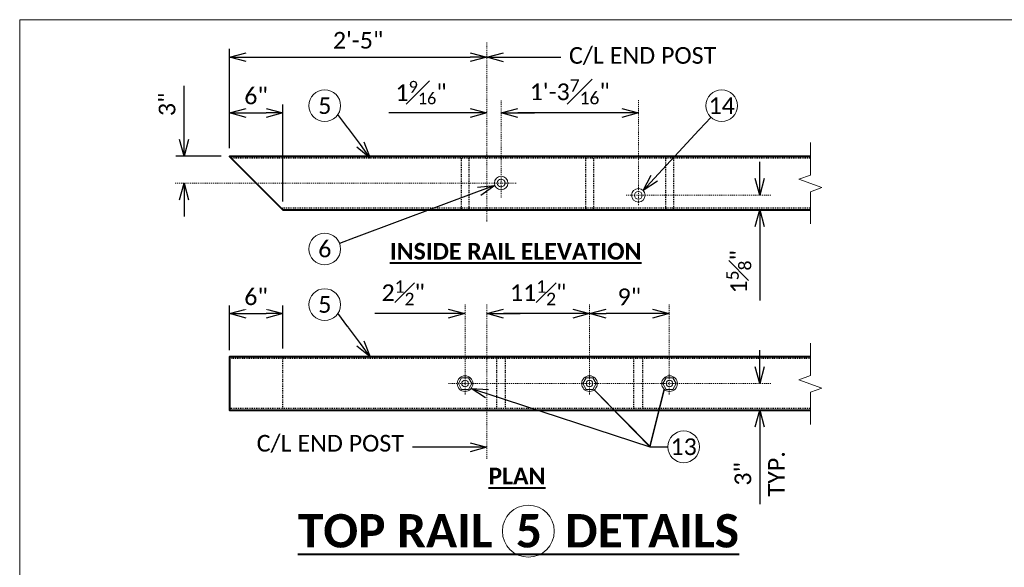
# Model space of a CAD drawing. Extents: x -1150 to 724, y -518 to -203.
# Tile 6 of 14: x -63 to 48, y -265 to -203. Entities that reach past the tile are written whole.
import ezdxf
from ezdxf import colors
from ezdxf.entities.mleader import LeaderData, LeaderLine
from ezdxf.math import Vec2, Vec3

# ---------------------------------------------------------------- set-up
doc = ezdxf.new("R2010")
doc.units = 0
doc.header["$MEASUREMENT"] = 0
doc.linetypes.add('Wisdot2', pattern=[0.125, 0.0625, -0.0625])
doc.linetypes.add('Wisdot4', pattern=[0.28125, 0.125, -0.0625, 0.03125, -0.0625])
for name, color, linetype, lineweight in [('B_ANNO_BREAK', 7, 'Continuous', 18), ('B_ANNO_DIM', 7, 'Continuous', 18), ('B_ANNO_SYMB', 7, 'Continuous', 18), ('B_ANNO_TEXT', 7, 'Continuous', 18), ('B_ANNO_TEXT_TITLE', 7, 'Continuous', 40), ('B_CNTR', 1, 'Wisdot4', 18), ('B_DETAIL_HIDDEN', 7, 'Wisdot2', 25), ('B_DETAIL_OBJ', 7, 'Continuous', 40), ('B_STEEL', 92, 'Continuous', 18), ('B_STEEL_BOLT', 3, 'Continuous', 18)]:
    doc.layers.add(name, color=color, linetype=linetype, lineweight=lineweight)
doc.layers.add('B_ANNO_NOPLOT', color=47, linetype='Continuous', lineweight=18, plot=False)
doc.styles.add('Annotative', font='calibri.ttf', dxfattribs={"height": 0.0625})
doc.styles.get("Standard").update_dxf_attribs({"font": 'calibri.ttf'})
doc.styles.add('Subtitle', font='calibrib.ttf', dxfattribs={"height": 0.0625})
doc.styles.add('Title', font='calibrib.ttf', dxfattribs={"height": 0.125})
doc.dimstyles.new('Annotative', dxfattribs={"dimscale": 0, "dimtxt": 0.0625, "dimasz": 0.0625, "dimexe": 0.03125, "dimexo": 0.03125, "dimgap": 0.03125, "dimtad": 1, "dimdec": 3, "dimzin": 3, "dimdsep": 46, "dimlunit": 4, "dimtxsty": 'Standard', "dimblk": 'OPEN30', "dimcen": 0.03125, "dimaunit": 1, "dimadec": 0, "dimazin": 3, "dimtfac": 0.75, "dimtdec": 3, "dimtofl": 0, "dimtmove": 0, "dimatfit": 3, "dimldrblk": 'OPEN30', "dimfxl": 1, "dimtfill": 1, "dimfrac": 1, "dimtolj": 1, "dimtzin": 0, "dimarcsym": 0})

# ---------------------------------------------------------------- blocks, each defined once
blk = doc.blocks.new('AnonymousCell40')
at = {"layer": 'B_STEEL'}
for radius in [0.759, 0.438]:
    blk.add_circle((0, 0), radius, dxfattribs=at)
blk = doc.blocks.new('_Open30')
at = {"color": 0, "linetype": 'ByBlock', "lineweight": -2}
for p, q in [((-1, 0.268), (0, 0)), ((0, 0), (-1, -0.268)), ((0, 0), (-1, 0))]:
    blk.add_line(p, q, dxfattribs=at)
blk = doc.blocks.new('*D280')
at = {"layer": 'B_ANNO_DIM', "color": 0, "lineweight": -2, "transparency": 16777216}
for p, q in [((23.58, 277.86), (23.58, 282.9)), ((29.58, 278.05), (29.58, 282.9)), ((25.46, 281.97), (27.71, 281.97))]:
    blk.add_line(p, q, dxfattribs=at)
at = {"layer": 'Defpoints', "color": 0, "transparency": 16777216}
for p in [(29.58, 281.97), (23.58, 276.93), (29.58, 277.11)]:
    blk.add_point(p, dxfattribs=at)
at = {"layer": 'B_ANNO_DIM', "color": 0, "lineweight": -2, "transparency": 16777216, "xscale": 1.875, "yscale": 1.875, "zscale": 1.875, "rotation": 180}
blk.add_blockref('_Open30', (23.58, 281.97), dxfattribs=at)
at = {"layer": 'B_ANNO_DIM', "color": 0, "lineweight": -2, "transparency": 16777216, "xscale": 1.875, "yscale": 1.875, "zscale": 1.875}
blk.add_blockref('_Open30', (29.58, 281.97), dxfattribs=at)
at = {"layer": 'B_ANNO_DIM', "color": 0, "transparency": 16777216, "insert": (26.58, 283.86), "char_height": 1.875, "attachment_point": 5, "bg_fill": 3, "box_fill_scale": 1.25, "bg_fill_color": 256, "bg_fill_true_color": 13158600, "bg_fill_transparency": 0}
blk.add_mtext('\\A1;6"', dxfattribs=at)
blk = doc.blocks.new('*D283')
at = {"layer": 'B_ANNO_DIM', "color": 0, "lineweight": -2, "transparency": 16777216}
for p, q in [((18.48, 301.52), (18.48, 307.58)), ((22.65, 299.65), (17.54, 299.65)), ((18.48, 294.77), (18.48, 292.9))]:
    blk.add_line(p, q, dxfattribs=at)
at = {"layer": 'Defpoints', "color": 0, "transparency": 16777216}
for p in [(23.58, 299.65), (18.48, 296.65), (18.48, 296.65)]:
    blk.add_point(p, dxfattribs=at)
at = {"layer": 'B_ANNO_DIM', "color": 0, "lineweight": -2, "transparency": 16777216, "xscale": 1.875, "yscale": 1.875, "zscale": 1.875}
for p, rotation in [((18.48, 299.65), 270), ((18.48, 296.65), 90)]:
    blk.add_blockref('_Open30', p, dxfattribs=dict(at, rotation=rotation))
at = {"layer": 'B_ANNO_DIM', "color": 0, "transparency": 16777216, "insert": (16.58, 305.49), "char_height": 1.875, "attachment_point": 5, "rotation": 90, "bg_fill": 3, "box_fill_scale": 1.25, "bg_fill_color": 256, "bg_fill_true_color": 13158600, "bg_fill_transparency": 0}
blk.add_mtext('\\A1;3"', dxfattribs=at)
blk = doc.blocks.new('*D274')
at = {"layer": 'B_ANNO_DIM', "color": 0, "lineweight": -2, "transparency": 16777216}
for p, q in [((29.58, 294.58), (29.58, 305.47)), ((25.46, 304.53), (27.71, 304.53))]:
    blk.add_line(p, q, dxfattribs=at)
at = {"layer": 'Defpoints', "color": 0, "transparency": 16777216}
for p in [(23.58, 304.53), (29.58, 304.53), (29.58, 293.65)]:
    blk.add_point(p, dxfattribs=at)
at = {"layer": 'B_ANNO_DIM', "color": 0, "lineweight": -2, "transparency": 16777216, "xscale": 1.875, "yscale": 1.875, "zscale": 1.875, "rotation": 180}
blk.add_blockref('_Open30', (23.58, 304.53), dxfattribs=at)
at = {"layer": 'B_ANNO_DIM', "color": 0, "lineweight": -2, "transparency": 16777216, "xscale": 1.875, "yscale": 1.875, "zscale": 1.875}
blk.add_blockref('_Open30', (29.58, 304.53), dxfattribs=at)
at = {"layer": 'B_ANNO_DIM', "color": 0, "transparency": 16777216, "insert": (26.58, 306.43), "char_height": 1.875, "attachment_point": 5, "bg_fill": 3, "box_fill_scale": 1.25, "bg_fill_color": 256, "bg_fill_true_color": 13158600, "bg_fill_transparency": 0}
blk.add_mtext('\\A1;6"', dxfattribs=at)
blk = doc.blocks.new('*D284')
at = {"layer": 'B_ANNO_DIM', "color": 0, "lineweight": -2, "transparency": 16777216}
for p, q in [((50.66, 304.53), (41.5, 304.53)), ((56.02, 304.53), (57.9, 304.53))]:
    blk.add_line(p, q, dxfattribs=at)
at = {"layer": 'Defpoints', "color": 0, "transparency": 16777216}
for p in [(52.54, 304.53), (52.54, 304.53), (54.15, 304.53)]:
    blk.add_point(p, dxfattribs=at)
at = {"layer": 'B_ANNO_DIM', "color": 0, "lineweight": -2, "transparency": 16777216, "xscale": 1.875, "yscale": 1.875, "zscale": 1.875}
blk.add_blockref('_Open30', (52.54, 304.53), dxfattribs=at)
at = {"layer": 'B_ANNO_DIM', "color": 0, "lineweight": -2, "transparency": 16777216, "xscale": 1.875, "yscale": 1.875, "zscale": 1.875, "rotation": 180}
blk.add_blockref('_Open30', (54.15, 304.53), dxfattribs=at)
at = {"layer": 'B_ANNO_DIM', "color": 0, "transparency": 16777216, "insert": (45.14, 306.81), "char_height": 1.875, "attachment_point": 5, "bg_fill": 3, "box_fill_scale": 1.25, "bg_fill_color": 256, "bg_fill_true_color": 13158600, "bg_fill_transparency": 0}
blk.add_mtext('\\A1;1{\\H0.7x;\\S9#16;}"', dxfattribs=at)
blk = doc.blocks.new('*D262')
at = {"layer": 'B_ANNO_DIM', "color": 0, "lineweight": -2, "transparency": 16777216}
for p, q in [((23.58, 300.58), (23.58, 311.72)), ((25.46, 310.79), (50.66, 310.79))]:
    blk.add_line(p, q, dxfattribs=at)
at = {"layer": 'Defpoints', "color": 0, "transparency": 16777216}
for p in [(52.54, 310.79), (52.54, 310.79), (23.58, 299.65)]:
    blk.add_point(p, dxfattribs=at)
at = {"layer": 'B_ANNO_DIM', "color": 0, "lineweight": -2, "transparency": 16777216, "xscale": 1.875, "yscale": 1.875, "zscale": 1.875, "rotation": 180}
blk.add_blockref('_Open30', (23.58, 310.79), dxfattribs=at)
at = {"layer": 'B_ANNO_DIM', "color": 0, "lineweight": -2, "transparency": 16777216, "xscale": 1.875, "yscale": 1.875, "zscale": 1.875}
blk.add_blockref('_Open30', (52.54, 310.79), dxfattribs=at)
at = {"layer": 'B_ANNO_DIM', "color": 0, "transparency": 16777216, "insert": (38.06, 312.68), "char_height": 1.875, "attachment_point": 5, "bg_fill": 3, "box_fill_scale": 1.25, "bg_fill_color": 256, "bg_fill_true_color": 13158600, "bg_fill_transparency": 0}
blk.add_mtext('\\A1;2\'-5"', dxfattribs=at)
blk = doc.blocks.new('AnonymousCell61')
at = {"layer": 'B_STEEL_BOLT', "flags": 128}
blk.add_lwpolyline([(-0.75, 0), (-0.38, 0.65), (0.38, 0.65), (0.75, 0), (0.38, -0.65), (-0.38, -0.65), (-0.75, 0)], dxfattribs=at)
at = {"layer": 'B_STEEL_BOLT'}
for radius in [0.879, 0.375]:
    blk.add_circle((0, 0), radius, dxfattribs=at)
blk = doc.blocks.new('*D139')
at = {"layer": 'B_ANNO_DIM', "color": 0, "lineweight": -2, "transparency": 16777216}
blk.add_line((71.17, 281.97), (65.96, 281.97), dxfattribs=at)
at = {"layer": 'Defpoints', "color": 0, "transparency": 16777216}
for p in [(64.08, 281.97), (64.08, 281.97), (73.04, 281.97)]:
    blk.add_point(p, dxfattribs=at)
at = {"layer": 'B_ANNO_DIM', "color": 0, "lineweight": -2, "transparency": 16777216, "xscale": 1.875, "yscale": 1.875, "zscale": 1.875, "rotation": 180}
blk.add_blockref('_Open30', (64.08, 281.97), dxfattribs=at)
at = {"layer": 'B_ANNO_DIM', "color": 0, "lineweight": -2, "transparency": 16777216, "xscale": 1.875, "yscale": 1.875, "zscale": 1.875}
blk.add_blockref('_Open30', (73.04, 281.97), dxfattribs=at)
at = {"layer": 'B_ANNO_DIM', "color": 0, "transparency": 16777216, "insert": (68.56, 283.86), "char_height": 1.875, "attachment_point": 5, "bg_fill": 3, "box_fill_scale": 1.25, "bg_fill_color": 256, "bg_fill_true_color": 13158600, "bg_fill_transparency": 0}
blk.add_mtext('\\A1;9"', dxfattribs=at)
blk = doc.blocks.new('*D140')
at = {"layer": 'B_ANNO_DIM', "color": 0, "lineweight": -2, "transparency": 16777216}
blk.add_line((62.21, 281.97), (54.41, 281.97), dxfattribs=at)
at = {"layer": 'Defpoints', "color": 0, "transparency": 16777216}
for p in [(52.54, 281.97), (52.54, 281.97), (64.08, 281.97)]:
    blk.add_point(p, dxfattribs=at)
at = {"layer": 'B_ANNO_DIM', "color": 0, "lineweight": -2, "transparency": 16777216, "xscale": 1.875, "yscale": 1.875, "zscale": 1.875, "rotation": 180}
blk.add_blockref('_Open30', (52.54, 281.97), dxfattribs=at)
at = {"layer": 'B_ANNO_DIM', "color": 0, "lineweight": -2, "transparency": 16777216, "xscale": 1.875, "yscale": 1.875, "zscale": 1.875}
blk.add_blockref('_Open30', (64.08, 281.97), dxfattribs=at)
at = {"layer": 'B_ANNO_DIM', "color": 0, "transparency": 16777216, "insert": (58.31, 284.32), "char_height": 1.875, "attachment_point": 5, "bg_fill": 3, "box_fill_scale": 1.25, "bg_fill_color": 256, "bg_fill_true_color": 13158600, "bg_fill_transparency": 0}
blk.add_mtext('\\A1;11{\\H0.75x;\\S1#2;}"', dxfattribs=at)
blk = doc.blocks.new('*D131')
at = {"layer": 'B_ANNO_DIM', "color": 0, "lineweight": -2, "transparency": 16777216}
for p, q in [((48.21, 281.97), (39.93, 281.97)), ((54.41, 281.97), (56.29, 281.97))]:
    blk.add_line(p, q, dxfattribs=at)
at = {"layer": 'Defpoints', "color": 0, "transparency": 16777216}
for p in [(50.08, 281.97), (50.08, 281.97), (52.54, 281.97)]:
    blk.add_point(p, dxfattribs=at)
at = {"layer": 'B_ANNO_DIM', "color": 0, "lineweight": -2, "transparency": 16777216, "xscale": 1.875, "yscale": 1.875, "zscale": 1.875}
blk.add_blockref('_Open30', (50.08, 281.97), dxfattribs=at)
at = {"layer": 'B_ANNO_DIM', "color": 0, "lineweight": -2, "transparency": 16777216, "xscale": 1.875, "yscale": 1.875, "zscale": 1.875, "rotation": 180}
blk.add_blockref('_Open30', (52.54, 281.97), dxfattribs=at)
at = {"layer": 'B_ANNO_DIM', "color": 0, "transparency": 16777216, "insert": (43.13, 284.32), "char_height": 1.875, "attachment_point": 5, "bg_fill": 3, "box_fill_scale": 1.25, "bg_fill_color": 256, "bg_fill_true_color": 13158600, "bg_fill_transparency": 0}
blk.add_mtext('\\A1;2{\\H0.75x;\\S1#2;}"', dxfattribs=at)
blk = doc.blocks.new('*D110')
at = {"layer": 'B_ANNO_DIM', "color": 0, "lineweight": -2, "transparency": 16777216}
for p, q in [((83.23, 276), (83.23, 277.87)), ((82.49, 271.11), (82.3, 271.11)), ((83.23, 269.24), (83.23, 260.58))]:
    blk.add_line(p, q, dxfattribs=at)
at = {"layer": 'Defpoints', "color": 0, "transparency": 16777216}
for p in [(83.23, 274.12), (83.23, 274.12), (83.43, 271.11)]:
    blk.add_point(p, dxfattribs=at)
at = {"layer": 'B_ANNO_DIM', "color": 0, "lineweight": -2, "transparency": 16777216, "xscale": 1.875, "yscale": 1.875, "zscale": 1.875}
for p, rotation in [((83.23, 274.12), 270), ((83.23, 271.11), 90)]:
    blk.add_blockref('_Open30', p, dxfattribs=dict(at, rotation=rotation))
at = {"layer": 'B_ANNO_DIM', "color": 0, "transparency": 16777216, "char_height": 1.875, "attachment_point": 5, "rotation": 90, "bg_fill": 3, "box_fill_scale": 1.25, "bg_fill_color": 256, "bg_fill_true_color": 13158600, "bg_fill_transparency": 0}
for s, insert in [('\\A1;TYP.', (85.11, 263.97)), ('\\A1;3"', (81.34, 263.97))]:
    blk.add_mtext(s, dxfattribs=dict(at, insert=insert))
blk = doc.blocks.new('*D115')
at = {"layer": 'B_ANNO_DIM', "color": 0, "lineweight": -2, "transparency": 16777216}
blk.add_line((67.71, 304.53), (56.02, 304.53), dxfattribs=at)
at = {"layer": 'Defpoints', "color": 0, "transparency": 16777216}
for p in [(54.15, 304.53), (54.15, 304.53), (69.58, 304.53)]:
    blk.add_point(p, dxfattribs=at)
at = {"layer": 'B_ANNO_DIM', "color": 0, "lineweight": -2, "transparency": 16777216, "xscale": 1.875, "yscale": 1.875, "zscale": 1.875, "rotation": 180}
blk.add_blockref('_Open30', (54.15, 304.53), dxfattribs=at)
at = {"layer": 'B_ANNO_DIM', "color": 0, "lineweight": -2, "transparency": 16777216, "xscale": 1.875, "yscale": 1.875, "zscale": 1.875}
blk.add_blockref('_Open30', (69.58, 304.53), dxfattribs=at)
at = {"layer": 'B_ANNO_DIM', "color": 0, "transparency": 16777216, "insert": (61.86, 306.9), "char_height": 1.875, "attachment_point": 5, "bg_fill": 3, "box_fill_scale": 1.25, "bg_fill_color": 256, "bg_fill_true_color": 13158600, "bg_fill_transparency": 0}
blk.add_mtext('\\A1;1\'-3{\\H0.75x;\\S7#16;}"', dxfattribs=at)
blk = doc.blocks.new('*D111')
at = {"layer": 'B_ANNO_DIM', "color": 0, "lineweight": -2, "transparency": 16777216}
for p, q in [((83.23, 297.15), (83.23, 299.02)), ((83.23, 291.77), (83.23, 283.44))]:
    blk.add_line(p, q, dxfattribs=at)
at = {"layer": 'Defpoints', "color": 0, "transparency": 16777216}
for p in [(83.23, 295.27), (83.23, 293.65), (83.23, 293.65)]:
    blk.add_point(p, dxfattribs=at)
at = {"layer": 'B_ANNO_DIM', "color": 0, "lineweight": -2, "transparency": 16777216, "xscale": 1.875, "yscale": 1.875, "zscale": 1.875}
for p, rotation in [((83.23, 295.27), 270), ((83.23, 293.65), 90)]:
    blk.add_blockref('_Open30', p, dxfattribs=dict(at, rotation=rotation))
at = {"layer": 'B_ANNO_DIM', "color": 0, "transparency": 16777216, "insert": (80.87, 286.67), "char_height": 1.875, "attachment_point": 5, "rotation": 90, "bg_fill": 3, "box_fill_scale": 1.25, "bg_fill_color": 256, "bg_fill_true_color": 13158600, "bg_fill_transparency": 0}
blk.add_mtext('\\A1;1{\\H0.75x;\\S5#8;}"', dxfattribs=at)
blk = doc.blocks.new('*U96')
at = {"layer": 'B_ANNO_NOPLOT', "flags": 128}
blk.add_lwpolyline([(0, 0), (0, 315), (404.91, 315), (404.91, 298.57), (472.5, 298.57), (472.5, 50.62), (395.71, 50.62), (395.71, 0)], close=True, dxfattribs=at)
at = {"layer": 'B_ANNO_TEXT', "style": 'Annotative'}
blk.add_attdef('SHT#', (411.47, 177.13), '', height=1.88, dxfattribs=at)
blk = doc.blocks.new('*U259')
at = {"layer": 'B_ANNO_BREAK', "flags": 128}
for points in [[(88.92455, 292.06163), (88.92455, 295.66903), (90.21324, 296.13807), (87.63587, 297.07616), (88.92455, 297.5452), (88.92455, 301.19412)], [(88.92455, 269.52915), (88.92455, 273.13654), (90.21324, 273.60559), (87.63587, 274.54367), (88.92455, 275.01272), (88.92455, 278.66164)]]:
    blk.add_lwpolyline(points, dxfattribs=at)
at = {"layer": 'B_ANNO_NOPLOT', "flags": 128}
blk.add_lwpolyline([(0, 0), (0, 315), (404.90958, 315), (404.90958, 298.56895), (472.5, 298.56895), (472.5, 50.62451), (395.71344, 50.62451), (395.71344, 0)], close=True, dxfattribs=at)
at = {"layer": 'B_ANNO_SYMB'}
for centre, radius in [((34.31217, 305.3369), 1.78191), ((34.31217, 289.23218), 1.78191), ((34.31217, 282.99192), 1.78191), ((57.20278, 257.53059), 2.92126)]:
    blk.add_circle(centre, radius, dxfattribs=at)
at = {"layer": 'B_CNTR'}
for p, q in [((52.53874, 312.43457), (52.53874, 292.29731)), ((54.14595, 295.01493), (54.14595, 305.94095)), ((55.84381, 296.6468), (17.42183, 296.6468)), ((52.53874, 265.66779), (52.53874, 283.08447))]:
    blk.add_line(p, q, dxfattribs=at)
at = {"layer": 'B_DETAIL_HIDDEN', "ltscale": 0.75}
for p, q in [((88.85553, 299.4593), (23.77095, 299.4593)), ((88.92455, 276.92682), (23.58345, 276.92682)), ((29.58345, 271.11432), (29.58345, 277.11432)), ((53.6441, 271.11432), (53.6441, 277.11432)), ((54.6441, 271.11432), (54.6441, 277.11432)), ((88.85553, 271.30182), (23.58345, 271.30182))]:
    blk.add_line(p, q, dxfattribs=at)
at = {"layer": 'B_DETAIL_HIDDEN', "ltscale": 0.75, "flags": 128}
blk.add_lwpolyline([(88.85553, 293.8343), (29.39595, 293.8343)], dxfattribs=at)
at = {"layer": 'B_DETAIL_OBJ', "flags": 128}
for points in [[(88.85553, 299.6468), (23.58345, 299.6468), (29.58345, 293.6468), (88.85553, 293.6468)], [(88.92455, 277.11432), (23.58345, 277.11432), (23.58345, 271.11432), (88.92455, 271.11432)]]:
    blk.add_lwpolyline(points, dxfattribs=at)
blk.add_blockref('AnonymousCell40', (54.14592, 296.6471))
at = {"layer": 'B_ANNO_TEXT', "char_height": 1.875, "width": 4.4547783, "attachment_point": 5, "style": 'Annotative'}
for s, insert in [('5', (34.31217, 305.3369)), ('6', (34.31217, 289.23218)), ('5', (34.31217, 282.99192))]:
    blk.add_mtext(s, dxfattribs=dict(at, insert=insert))
at = {"layer": 'B_ANNO_TEXT_TITLE', "attachment_point": 1}
for s, insert, char_height, width, style in [('{\\LINSIDE RAIL ELEVATION}', (41.62932, 289.9205), 1.875, 60.1226988, 'Subtitle'), ('{\\LPLAN}', (52.71598, 264.65952), 1.875, 60.1226988, 'Subtitle'), ('\\pxqc;{\\LTOP RAIL  5  DETAILS}', (13.41722, 259.44345), 3.75, 85.3458693, 'Title')]:
    blk.add_mtext(s, dxfattribs=dict(at, insert=insert, char_height=char_height, width=width, style=style))
at = {"layer": 'B_ANNO_DIM'}
ml = blk.add_multileader_mtext('Standard', dxfattribs=at)
ml.set_content('', color=256)
ml.set_leader_properties()
ml.set_arrow_properties(name='OPEN30')
ml.build(insert=Vec2(0, 0))
ml.multileader.update_dxf_attribs({"text_right_attachment_type": 3, "dogleg_length": 0.0625, "arrow_head_size": 1.875, "scale": 30})
ctx = ml.context
ctx.base_point, ctx.scale, ctx.char_height, ctx.arrow_head_size, ctx.landing_gap_size, ctx.plane_origin, ctx.plane_x_axis, ctx.plane_y_axis = Vec3(34.67508, 305.8591), 30, 1.875, 1.875, 0.9375, Vec3(39.27074, 299.67189), Vec3(0.596278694, -0.802777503), Vec3(0.802777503, 0.596278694)
ctx.right_attachment = 3
notes = []
notes.append((ctx, [(0, (1, 1, 0), (36.91112, 302.84868), (-0.596278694, 0.802777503), 1.875, [(0, [(39.42865, 299.4593), (36.97815, 302.75845), (36.93346, 302.8186)], 0, [])])]))
ctx.mtext.insert, ctx.mtext.text_direction, ctx.mtext.rotation, ctx.mtext.flow_direction = Vec3(35.98669, 305.6655), Vec3(0.596278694, -0.802777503), 5.351246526, 5
ml = blk.add_multileader_mtext('Standard', dxfattribs=at)
ml.set_content('', color=256)
ml.set_leader_properties()
ml.set_arrow_properties(name='OPEN30')
ml.build(insert=Vec2(0, 0))
ml.multileader.update_dxf_attribs({"text_right_attachment_type": 3, "dogleg_length": 0.0625, "arrow_head_size": 1.875, "scale": 30})
ctx = ml.context
ctx.base_point, ctx.scale, ctx.char_height, ctx.arrow_head_size, ctx.landing_gap_size, ctx.plane_origin, ctx.plane_x_axis, ctx.plane_y_axis = Vec3(34.22497, 289.19958), 30, 1.875, 1.875, 0.9375, Vec3(41.44424, 291.89842), Vec3(0.936686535, 0.350169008), Vec3(-0.350169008, 0.936686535)
ctx.right_attachment = 3
notes.append((ctx, [(0, (1, 1, 0), (37.73755, 290.51272), (-0.936686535, -0.350169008), 1.875, [(0, [(53.43512, 296.38107), (37.84283, 290.55208), (37.77264, 290.52584)], 0, [])])]))
ctx.mtext.insert, ctx.mtext.text_direction, ctx.mtext.rotation, ctx.mtext.flow_direction = Vec3(34.77483, 290.40601), Vec3(0.936686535, 0.350169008), 0.35775153, 5
ml = blk.add_multileader_mtext('Standard', dxfattribs=at)
ml.set_content('', color=256)
ml.set_leader_properties()
ml.set_arrow_properties(name='OPEN30')
ml.build(insert=Vec2(0, 0))
ml.multileader.update_dxf_attribs({"text_right_attachment_type": 3, "dogleg_length": 0.0625, "arrow_head_size": 1.875, "scale": 30})
ctx = ml.context
ctx.base_point, ctx.scale, ctx.char_height, ctx.arrow_head_size, ctx.landing_gap_size, ctx.plane_origin, ctx.plane_x_axis, ctx.plane_y_axis = Vec3(34.67508, 283.51411), 30, 1.875, 1.875, 0.9375, Vec3(39.27074, 277.32691), Vec3(0.596278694, -0.802777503), Vec3(0.802777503, 0.596278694)
ctx.right_attachment = 3
notes.append((ctx, [(0, (1, 1, 0), (36.91112, 280.5037), (-0.596278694, 0.802777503), 1.875, [(0, [(39.42865, 277.11432), (36.97815, 280.41346), (36.93346, 280.47362)], 0, [])])]))
ctx.mtext.insert, ctx.mtext.text_direction, ctx.mtext.rotation, ctx.mtext.flow_direction = Vec3(35.98669, 283.32052), Vec3(0.596278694, -0.802777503), 5.351246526, 5
ml = blk.add_multileader_mtext('Standard', dxfattribs=at)
ml.set_content('C/L END POST', color=256)
ml.set_leader_properties()
ml.set_arrow_properties(name='OPEN30')
ml.build(insert=Vec2(0, 0))
ml.multileader.update_dxf_attribs({"text_right_attachment_type": 3, "dogleg_length": 0.0625, "arrow_head_size": 1.875, "scale": 30})
ctx = ml.context
ctx.base_point, ctx.scale, ctx.char_height, ctx.arrow_head_size, ctx.landing_gap_size, ctx.plane_origin = Vec3(25.71474, 267.20326), 30, 1.875, 1.875, 0.9375, Vec3(52.53874, 266.96461)
ctx.right_attachment = 3
notes.append((ctx, [(0, (1, 1, 0), (46.04118, 266.95807), (-1, 0), 1.875, [(0, [(52.53874, 266.96461), (47.21502, 266.95807), (46.55767, 266.95807)], 0, [])])]))
ctx.mtext.insert, ctx.mtext.flow_direction = Vec3(26.65224, 268.3434), 5
for ctx, leaders in notes:
    for number, flags, end, landing, length, lines in leaders:
        leader = LeaderData()
        leader.index, (leader.has_last_leader_line, leader.has_dogleg_vector, leader.attachment_direction) = number, flags
        leader.last_leader_point, leader.dogleg_vector, leader.dogleg_length = Vec3(end), Vec3(landing), length
        for number, points, colour, breaks in lines:
            line = LeaderLine()
            line.index, line.vertices, line.color, line.breaks = number, Vec3.list(points), colors.encode_raw_color(colour), breaks
            leader.lines.append(line)
        ctx.leaders.append(leader)
dim = blk.add_linear_dim(base=(52.53874, 304.52927), p1=(54.14595, 304.52927), p2=(52.53874, 304.52927), text='1{\\H0.7x;\\S9#16;}"', dimstyle='Annotative', override={"dimdec": 4}, dxfattribs=at)
dim.commit()
dim.dimension.update_dxf_attribs({"geometry": '*D284', "text_midpoint": (45.14393, 306.81108)})
dim = blk.add_linear_dim(base=(18.47753, 296.6468), p1=(23.58345, 299.6468), p2=(18.47753, 296.6468), angle=90, dimstyle='Annotative', dxfattribs=at)
dim.commit()
dim.dimension.update_dxf_attribs({"geometry": '*D283', "text_midpoint": (18.47753, 305.48887), "dimtype": 160})
dim = blk.add_linear_dim(base=(29.58345, 281.9663), p1=(23.58345, 276.92682), p2=(29.58345, 277.11432), dimstyle='Annotative', dxfattribs=at)
dim.commit()
dim.dimension.update_dxf_attribs({"geometry": '*D280', "text_midpoint": (26.58345, 283.86366)})
dim = blk.add_linear_dim(base=(29.58345, 304.52927), p1=(23.58345, 304.52927), p2=(29.58345, 293.6468), dimstyle='Annotative', dxfattribs=at)
dim.commit()
dim.dimension.update_dxf_attribs({"geometry": '*D274', "text_midpoint": (26.58345, 306.42663)})
dim = blk.add_linear_dim(base=(52.53874, 310.78506), p1=(23.58345, 299.6468), p2=(52.53874, 310.78506), dimstyle='Annotative', dxfattribs=at)
dim.commit()
dim.dimension.update_dxf_attribs({"geometry": '*D262', "text_midpoint": (38.06109, 312.68314)})
ml = blk.add_multileader_mtext('Standard', dxfattribs=at)
ml.set_content('{\\C256;C/L END POST}', color=256)
ml.set_leader_properties()
ml.set_arrow_properties(name='OPEN30')
ml.build(insert=Vec2(0, 0))
ml.multileader.update_dxf_attribs({"text_right_attachment_type": 3, "dogleg_length": 0.0625, "arrow_head_size": 1.875, "scale": 30})
ctx = ml.context
ctx.base_point, ctx.scale, ctx.char_height, ctx.arrow_head_size, ctx.landing_gap_size, ctx.plane_origin = Vec3(60.84076, 310.78506), 30, 1.875, 1.875, 0.9375, Vec3(52.53874, 310.78506)
ctx.right_attachment = 3
notes = []
notes.append((ctx, [(0, (1, 1, 0), (58.96576, 310.78506), (1, 0), 1.875, [(0, [(52.53874, 310.78506), (57.70165, 310.78506), (58.40394, 310.78506)], 0, [])])]))
ctx.mtext.insert, ctx.mtext.flow_direction = Vec3(61.77826, 311.92521), 5
for ctx, leaders in notes:
    for number, flags, end, landing, length, lines in leaders:
        leader = LeaderData()
        leader.index, (leader.has_last_leader_line, leader.has_dogleg_vector, leader.attachment_direction) = number, flags
        leader.last_leader_point, leader.dogleg_vector, leader.dogleg_length = Vec3(end), Vec3(landing), length
        for number, points, colour, breaks in lines:
            line = LeaderLine()
            line.index, line.vertices, line.color, line.breaks = number, Vec3.list(points), colors.encode_raw_color(colour), breaks
            leader.lines.append(line)
        ctx.leaders.append(leader)
blk = doc.blocks.new('*U99')
at = {"layer": 'B_ANNO_NOPLOT', "flags": 128}
blk.add_lwpolyline([(0, 0), (0, 315), (404.90958, 315), (404.90958, 298.56895), (472.5, 298.56895), (472.5, 50.62451), (395.71344, 50.62451), (395.71344, 0)], close=True, dxfattribs=at)
at = {"layer": 'B_ANNO_SYMB'}
for centre in [(78.9484, 305.3369), (74.67204, 267.00599)]:
    blk.add_circle(centre, 1.78191, dxfattribs=at)
at = {"layer": 'B_CNTR'}
for p, q in [((69.58345, 294.1507), (69.58345, 305.95068)), ((68.2003, 295.2718), (84.48334, 295.2718)), ((50.08345, 272.89657), (50.08345, 283.08447)), ((64.08345, 272.89657), (64.08345, 283.08447)), ((73.04107, 272.90298), (73.04107, 283.08447)), ((48.22992, 274.12072), (84.55143, 274.12072))]:
    blk.add_line(p, q, dxfattribs=at)
at = {"layer": 'B_DETAIL_HIDDEN', "ltscale": 0.75}
for p, q in [((49.64595, 299.6468), (49.64595, 293.6468)), ((50.52095, 299.6468), (50.52095, 293.6468)), ((63.64595, 299.6468), (63.64595, 293.6468)), ((64.52095, 299.6468), (64.52095, 293.6468)), ((72.64595, 299.6468), (72.64595, 293.6468)), ((73.52095, 299.6468), (73.52095, 293.6468)), ((69.0853, 271.11432), (69.0853, 277.11432)), ((70.0853, 271.11432), (70.0853, 277.11432))]:
    blk.add_line(p, q, dxfattribs=at)
for name, p in [('AnonymousCell40', (69.58342, 295.2721)), ('AnonymousCell61', (50.08349, 274.11412)), ('AnonymousCell61', (64.08349, 274.11412)), ('AnonymousCell61', (73.08349, 274.11412))]:
    blk.add_blockref(name, p)
at = {"layer": 'B_ANNO_TEXT', "char_height": 1.875, "width": 4.4547783, "attachment_point": 5, "style": 'Annotative'}
for s, insert in [('14', (78.9484, 305.3369)), ('13', (74.67204, 267.00599))]:
    blk.add_mtext(s, dxfattribs=dict(at, insert=insert))
at = {"layer": 'B_ANNO_DIM'}
ml = blk.add_multileader_mtext('Standard', dxfattribs=at)
ml.set_content('', color=256)
ml.set_leader_properties()
ml.set_arrow_properties(name='OPEN30')
ml.build(insert=Vec2(0, 0))
ml.multileader.update_dxf_attribs({"text_right_attachment_type": 3, "dogleg_length": 0.0625, "arrow_head_size": 1.875, "scale": 30})
ctx = ml.context
ctx.base_point, ctx.scale, ctx.char_height, ctx.arrow_head_size, ctx.landing_gap_size, ctx.plane_origin, ctx.plane_x_axis, ctx.plane_y_axis = Vec3(79.02291, 305.40116), 30, 1.875, 1.875, 0.9375, Vec3(73.76242, 299.76831), Vec3(-0.682537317, -0.730850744), Vec3(0.730850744, -0.682537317)
ctx.right_attachment = 3
notes = []
notes.append((ctx, [(0, (1, 1, 0), (76.46339, 302.66047), (0.682537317, 0.730850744), 1.875, [(0, [(70.10038, 295.82738), (76.38667, 302.57832), (76.43782, 302.63309)], 0, [])])]))
ctx.mtext.insert, ctx.mtext.text_direction, ctx.mtext.rotation, ctx.mtext.flow_direction = Vec3(79.0682, 304.07611), Vec3(-0.682537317, -0.730850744), 3.961160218, 5
ml = blk.add_multileader_mtext('Standard', dxfattribs=at)
ml.set_content('', color=256)
ml.set_leader_properties()
ml.set_arrow_properties(name='OPEN30')
ml.build(insert=Vec2(0, 0))
ml.multileader.update_dxf_attribs({"text_right_attachment_type": 3, "dogleg_length": 0.0625, "arrow_head_size": 1.875, "scale": 30})
ctx = ml.context
ctx.base_point, ctx.scale, ctx.char_height, ctx.arrow_head_size, ctx.landing_gap_size, ctx.plane_origin = Vec3(72.89013, 267.00599), 30, 1.875, 1.875, 0.9375, Vec3(69.60383, 261.85506)
ctx.right_attachment = 3
notes.append((ctx, [(0, (1, 1, 0), (71.01513, 267.00599), (1, 0), 1.875, [(2, [(50.77061, 273.56667), (70.85541, 267.00599), (70.94817, 267.00599), (64.59229, 273.39795), (70.85541, 267.00599), (72.4985, 273.45862), (70.85541, 267.00599)], 0, [])])]))
ctx.mtext.insert, ctx.mtext.flow_direction = Vec3(73.82763, 267.94349), 5
for ctx, leaders in notes:
    for number, flags, end, landing, length, lines in leaders:
        leader = LeaderData()
        leader.index, (leader.has_last_leader_line, leader.has_dogleg_vector, leader.attachment_direction) = number, flags
        leader.last_leader_point, leader.dogleg_vector, leader.dogleg_length = Vec3(end), Vec3(landing), length
        for number, points, colour, breaks in lines:
            line = LeaderLine()
            line.index, line.vertices, line.color, line.breaks = number, Vec3.list(points), colors.encode_raw_color(colour), breaks
            leader.lines.append(line)
        ctx.leaders.append(leader)
dim = blk.add_linear_dim(base=(54.14595, 304.52927), p1=(69.58345, 304.52927), p2=(54.14595, 304.52927), dimstyle='Annotative', override={"dimdec": 4}, dxfattribs=at)
dim.commit()
dim.dimension.update_dxf_attribs({"geometry": '*D115', "text_midpoint": (61.8647, 306.90349)})
dim = blk.add_linear_dim(base=(83.23316, 293.6468), p1=(83.23316, 295.2718), p2=(83.23316, 293.6468), angle=90, dimstyle='Annotative', dxfattribs=at)
dim.commit()
dim.dimension.update_dxf_attribs({"geometry": '*D111', "text_midpoint": (83.23316, 286.66964), "dimtype": 160})
dim = blk.add_linear_dim(base=(64.08345, 281.9663), p1=(73.04107, 281.9663), p2=(64.08345, 281.9663), dimstyle='Annotative', dxfattribs=at)
dim.commit()
dim.dimension.update_dxf_attribs({"geometry": '*D139', "text_midpoint": (68.56226, 283.86438)})
dim = blk.add_linear_dim(base=(83.23316, 274.12072), p1=(83.43081, 271.11432), p2=(83.23316, 274.12072), angle=90, text='<>\\XTYP.', dimstyle='Annotative', dxfattribs=at)
dim.commit()
dim.dimension.update_dxf_attribs({"geometry": '*D110', "text_midpoint": (83.23316, 263.97129), "dimtype": 160})
dim = blk.add_linear_dim(base=(52.53874, 281.9663), p1=(64.08345, 281.9663), p2=(52.53874, 281.9663), dimstyle='Annotative', dxfattribs=at)
dim.commit()
dim.dimension.update_dxf_attribs({"geometry": '*D140', "text_midpoint": (58.31109, 284.31871)})
dim = blk.add_linear_dim(base=(50.08345, 281.9663), p1=(52.53874, 281.9663), p2=(50.08345, 281.9663), dimstyle='Annotative', dxfattribs=at)
dim.commit()
dim.dimension.update_dxf_attribs({"geometry": '*D131', "text_midpoint": (43.13116, 284.31871)})

msp = doc.modelspace()

# ---------------------------------------------------------------- block references
msp.add_blockref('*U259', (-62.95, -518.34))

# ---------------------------------------------------------------- next in the draw order: block references
msp.add_blockref('*U99', (-62.95, -518.34))

# ---------------------------------------------------------------- next in the draw order: block references
msp.add_blockref('*U96', (-62.95, -518.34))

doc.saveas('drawing.dxf')
